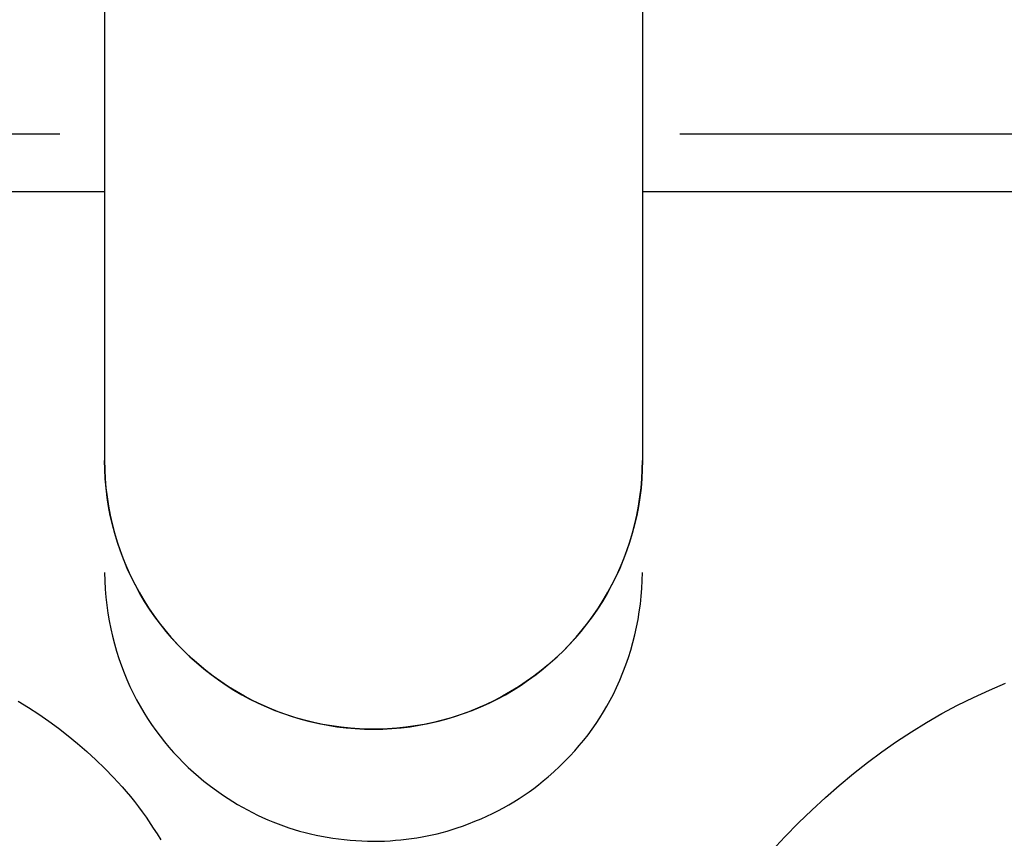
# Model space of a CAD drawing. Header units: millimetres. Extents: x -88 to 88, y -12 to 103.
# Tile 50 of 256: x -60.048 to -59.164, y 10.97 to 11.705. Entities that reach past the tile are written whole.
import ezdxf

# ---------------------------------------------------------------- set-up
doc = ezdxf.new("R2010")
doc.units = ezdxf.units.MM
doc.layers.add('Default', color=7, linetype='Continuous', true_color=0x000000)

msp = doc.modelspace()

# ---------------------------------------------------------------- linework, layer by layer
at = {"layer": 'Default', "color": 254, "true_color": 0xcad1ee, "extrusion": (1, 0, 0)}
for points in [[(12.43979, 1.6405), (11.32219, 1.6405)], [(12.43979, -2.45031), (11.30949, -2.48978)], [(11.32219, 1.8818), (12.43979, 1.8818)], [(11.32219, 1.6405), (12.43979, 1.6405)], [(5.10331, -2.96306), (11.67831, 0.21157)], [(11.52612, 0.52675), (11.67831, 0.21157)], [(11.67831, 0.21157), (5.10331, -2.96306)], [(11.52612, 0.52675), (11.67831, 0.21157)], [(5.10331, -2.96306), (11.67831, 0.21157)], [(11.52612, 0.52675), (11.67831, 0.21157)], [(11.52612, 0.52675), (4.79566, -2.72295)], [(4.79566, -2.72295), (11.52612, 0.52675)], [(4.79566, -2.72295), (11.52612, 0.52675)], [(11.32219, 1.6405), (11.32191, 1.6405), (11.32162, 1.64049), (11.32133, 1.64047), (11.32105, 1.64045), (11.32076, 1.64042), (11.32046, 1.64038), (11.32017, 1.64034), (11.31988, 1.64029), (11.31958, 1.64023), (11.31929, 1.64016), (11.31899, 1.64009), (11.31869, 1.64001), (11.3184, 1.63992), (11.3181, 1.63982), (11.31781, 1.63972), (11.31751, 1.63961), (11.31722, 1.63949), (11.31693, 1.63936), (11.31664, 1.63922), (11.31635, 1.63908), (11.31607, 1.63893), (11.31579, 1.63877), (11.31551, 1.6386), (11.31524, 1.63843), (11.31497, 1.63825), (11.3147, 1.63806), (11.31444, 1.63786), (11.31418, 1.63766), (11.31393, 1.63745), (11.31368, 1.63723), (11.31344, 1.63701), (11.31321, 1.63678), (11.31298, 1.63654), (11.31275, 1.6363), (11.31254, 1.63606), (11.31233, 1.6358), (11.31212, 1.63555), (11.31193, 1.63529), (11.31174, 1.63502), (11.31156, 1.63475), (11.31138, 1.63448), (11.31122, 1.6342), (11.31106, 1.63392), (11.31091, 1.63363), (11.31076, 1.63335), (11.31063, 1.63306), (11.3105, 1.63277), (11.31038, 1.63247), (11.31027, 1.63218), (11.31016, 1.63189), (11.31007, 1.63159), (11.30998, 1.63129), (11.3099, 1.631), (11.30982, 1.6307), (11.30976, 1.63041), (11.3097, 1.63011), (11.30965, 1.62982), (11.3096, 1.62952), (11.30957, 1.62923), (11.30954, 1.62894), (11.30952, 1.62865), (11.3095, 1.62837), (11.30949, 1.62808), (11.30949, 1.6278)], [(11.30949, 1.6278), (11.30949, -2.48978)], [(11.30949, -2.48978), (11.30949, 1.6278)], [(11.30949, 1.6278), (11.30949, -2.48978)], [(11.09669, 8.2572), (11.09669, 8.308)], [(11.07542, 8.2572), (11.07542, 8.308)], [(11.06819, 1.6278), (11.06819, -2.49821)], [(11.06591, 8.2572), (11.06591, 8.308)], [(11.04826, 8.2572), (11.04826, 8.308)], [(11.02835, 8.2572), (11.02835, 8.308)], [(11.01658, 8.2572), (11.01658, 8.308)], [(10.984, 8.2572), (10.984, 8.308)], [(10.97947, 8.2572), (10.97947, 8.308)]]:
    msp.add_lwpolyline(points, dxfattribs=at)
at = {"layer": 'Default', "color": 254, "true_color": 0xcad1ee}
for points in [[(-59.97148, 12.43979), (-59.97148, 11.30949)], [(-59.48888, 12.43979), (-59.48888, 11.30949)], [(-60.01148, 11.60222), (-60.47148, 11.60222)], [(-58.99548, 11.60222), (-59.45548, 11.60222)], [(-60.50488, 11.55079), (-59.97148, 11.55079)], [(-59.48888, 11.55079), (-58.95548, 11.55079)], [(-59.97148, 11.30949), (-59.97134, 11.30125), (-59.97091, 11.29302), (-59.97021, 11.28481), (-59.96923, 11.27663), (-59.96797, 11.26849), (-59.96643, 11.26039), (-59.96462, 11.25236), (-59.96253, 11.24439), (-59.96017, 11.23649), (-59.95754, 11.22868), (-59.95465, 11.22097), (-59.9515, 11.21335), (-59.94809, 11.20585), (-59.94442, 11.19847), (-59.94051, 11.19122), (-59.93635, 11.18411), (-59.93195, 11.17715), (-59.92731, 11.17033), (-59.92245, 11.16369), (-59.91736, 11.15721), (-59.91205, 11.1509), (-59.90653, 11.14479), (-59.9008, 11.13886), (-59.89488, 11.13314), (-59.88876, 11.12762), (-59.88246, 11.12231), (-59.87598, 11.11722), (-59.86933, 11.11235), (-59.86252, 11.10772), (-59.85555, 11.10332), (-59.84844, 11.09916), (-59.84119, 11.09524), (-59.83381, 11.09158), (-59.82631, 11.08816), (-59.8187, 11.08501), (-59.81098, 11.08212), (-59.80317, 11.07949), (-59.79528, 11.07714), (-59.78731, 11.07505), (-59.77927, 11.07323), (-59.77118, 11.0717), (-59.76303, 11.07043), (-59.75485, 11.06945), (-59.74664, 11.06875), (-59.73842, 11.06833), (-59.73018, 11.06819)], [(-59.48888, 11.30949), (-59.48902, 11.30116), (-59.48945, 11.29284), (-59.49017, 11.28454), (-59.49117, 11.27627), (-59.49246, 11.26804), (-59.49404, 11.25986), (-59.49589, 11.25174), (-59.49802, 11.24369), (-59.50043, 11.23571), (-59.50311, 11.22783), (-59.50607, 11.22004), (-59.50929, 11.21236), (-59.51277, 11.20479), (-59.51652, 11.19735), (-59.52051, 11.19004), (-59.52476, 11.18288), (-59.52925, 11.17586), (-59.53399, 11.16901), (-59.53895, 11.16232), (-59.54415, 11.15581), (-59.54956, 11.14948), (-59.55519, 11.14334), (-59.56103, 11.1374), (-59.56707, 11.13166), (-59.57331, 11.12614), (-59.57973, 11.12083), (-59.58633, 11.11575), (-59.5931, 11.1109), (-59.60004, 11.10629), (-59.60713, 11.10192), (-59.61437, 11.09779), (-59.62174, 11.09392), (-59.62925, 11.09031), (-59.63687, 11.08696), (-59.64461, 11.08387), (-59.65245, 11.08105), (-59.66038, 11.0785), (-59.6684, 11.07623), (-59.67648, 11.07424), (-59.68463, 11.07252), (-59.69284, 11.07109), (-59.70109, 11.06995), (-59.70938, 11.06909), (-59.71769, 11.06851), (-59.72601, 11.06822), (-59.73434, 11.06822), (-59.74267, 11.06851), (-59.75098, 11.06909), (-59.75926, 11.06995), (-59.76751, 11.07109), (-59.77572, 11.07252), (-59.78387, 11.07424), (-59.79196, 11.07623), (-59.79997, 11.0785), (-59.8079, 11.08105), (-59.81574, 11.08387), (-59.82348, 11.08696), (-59.83111, 11.09031), (-59.83861, 11.09392), (-59.84599, 11.09779), (-59.85322, 11.10192), (-59.86032, 11.10629), (-59.86725, 11.1109), (-59.87402, 11.11575), (-59.88063, 11.12083), (-59.88705, 11.12614), (-59.89328, 11.13166), (-59.89932, 11.1374), (-59.90516, 11.14334), (-59.91079, 11.14948), (-59.91621, 11.15581), (-59.9214, 11.16232), (-59.92637, 11.16901), (-59.9311, 11.17586), (-59.93559, 11.18288), (-59.93984, 11.19004), (-59.94384, 11.19735), (-59.94758, 11.20479), (-59.95107, 11.21236), (-59.95429, 11.22004), (-59.95724, 11.22783), (-59.95992, 11.23571), (-59.96233, 11.24369), (-59.96447, 11.25174), (-59.96632, 11.25986), (-59.96789, 11.26804), (-59.96918, 11.27627), (-59.97018, 11.28454), (-59.9709, 11.29284), (-59.97133, 11.30116), (-59.97148, 11.30949)], [(-59.73018, 11.06819), (-59.72194, 11.06833), (-59.71371, 11.06875), (-59.7055, 11.06945), (-59.69732, 11.07043), (-59.68918, 11.0717), (-59.68108, 11.07323), (-59.67305, 11.07505), (-59.66508, 11.07714), (-59.65718, 11.07949), (-59.64937, 11.08212), (-59.64166, 11.08501), (-59.63404, 11.08816), (-59.62654, 11.09158), (-59.61916, 11.09524), (-59.61191, 11.09916), (-59.6048, 11.10332), (-59.59784, 11.10772), (-59.59102, 11.11235), (-59.58438, 11.11722), (-59.5779, 11.12231), (-59.57159, 11.12762), (-59.56548, 11.13314), (-59.55955, 11.13886), (-59.55383, 11.14479), (-59.54831, 11.1509), (-59.543, 11.15721), (-59.53791, 11.16369), (-59.53304, 11.17033), (-59.52841, 11.17715), (-59.52401, 11.18411), (-59.51985, 11.19122), (-59.51593, 11.19847), (-59.51227, 11.20585), (-59.50885, 11.21335), (-59.5057, 11.22097), (-59.50281, 11.22868), (-59.50018, 11.23649), (-59.49783, 11.24439), (-59.49574, 11.25236), (-59.49392, 11.26039), (-59.49239, 11.26849), (-59.49112, 11.27663), (-59.49014, 11.28481), (-59.48944, 11.29302), (-59.48902, 11.30125), (-59.48888, 11.30949)], [(-59.37286, 10.95903), (-59.36103, 10.97166), (-59.34889, 10.984), (-59.33696, 10.99554), (-59.32477, 11.00679), (-59.3123, 11.01773), (-59.29955, 11.02835), (-59.28695, 11.03829), (-59.27407, 11.04789), (-59.26093, 11.0571), (-59.24751, 11.06591), (-59.23394, 11.07422), (-59.22013, 11.08211), (-59.20609, 11.0896), (-59.19184, 11.09669), (-59.17761, 11.1033), (-59.16321, 11.10951)], [(-59.37286, 10.95903), (-59.36103, 10.97166), (-59.34889, 10.984), (-59.33696, 10.99554), (-59.32477, 11.00679), (-59.3123, 11.01773), (-59.29955, 11.02835), (-59.28695, 11.03829), (-59.27407, 11.04789), (-59.26093, 11.0571), (-59.24751, 11.06591), (-59.23394, 11.07422), (-59.22013, 11.08211), (-59.20609, 11.0896), (-59.19184, 11.09669), (-59.17761, 11.1033), (-59.16321, 11.10951)], [(-59.37286, 10.95903), (-59.36103, 10.97166), (-59.34889, 10.984), (-59.33696, 10.99554), (-59.32477, 11.00679), (-59.3123, 11.01773), (-59.29955, 11.02835), (-59.28695, 11.03829), (-59.27407, 11.04789), (-59.26093, 11.0571), (-59.24751, 11.06591), (-59.23394, 11.07422), (-59.22013, 11.08211), (-59.20609, 11.0896), (-59.19184, 11.09669), (-59.17761, 11.1033), (-59.16321, 11.10951)], [(-60.04901, 11.09346), (-60.03965, 11.08771), (-60.03045, 11.08169), (-60.02142, 11.07542), (-60.01267, 11.06897), (-60.00409, 11.06229), (-59.9957, 11.05538), (-59.98748, 11.04826), (-59.9792, 11.0407), (-59.97114, 11.03291), (-59.96333, 11.02487), (-59.9558, 11.01658), (-59.952, 11.01217), (-59.94829, 11.00769), (-59.94466, 11.00314), (-59.94111, 10.99853), (-59.93764, 10.99385), (-59.93425, 10.98912), (-59.92774, 10.97947), (-59.92436, 10.97417), (-59.92108, 10.96881)], [(-60.04901, 11.09346), (-60.03965, 11.08771), (-60.03045, 11.08169), (-60.02142, 11.07542), (-60.01267, 11.06897), (-60.00409, 11.06229), (-59.9957, 11.05538), (-59.98748, 11.04826), (-59.9792, 11.0407), (-59.97114, 11.03291), (-59.96333, 11.02487), (-59.9558, 11.01658), (-59.952, 11.01217), (-59.94829, 11.00769), (-59.94466, 11.00314), (-59.94111, 10.99853), (-59.93764, 10.99385), (-59.93425, 10.98912), (-59.92774, 10.97947), (-59.92436, 10.97417), (-59.92108, 10.96881)], [(-60.04901, 11.09346), (-60.03965, 11.08771), (-60.03045, 11.08169), (-60.02142, 11.07542), (-60.01267, 11.06897), (-60.00409, 11.06229), (-59.9957, 11.05538), (-59.98748, 11.04826), (-59.9792, 11.0407), (-59.97114, 11.03291), (-59.96333, 11.02487), (-59.9558, 11.01658), (-59.952, 11.01217), (-59.94829, 11.00769), (-59.94466, 11.00314), (-59.94111, 10.99853), (-59.93764, 10.99385), (-59.93425, 10.98912), (-59.92774, 10.97947), (-59.92436, 10.97417), (-59.92108, 10.96881)]]:
    msp.add_lwpolyline(points, dxfattribs=at)
at = {"layer": 'Default', "color": 254, "true_color": 0xcad1ee, "extrusion": (1, -2.47116e-10, -8.62947e-12)}
msp.add_lwpolyline([(11.30949, -2.48978), (12.43979, -2.45031)], dxfattribs=at)
at = {"layer": 'Default', "color": 254, "true_color": 0xcad1ee, "extrusion": (-2.12032e-09, 1, 5.77098e-18)}
msp.add_lwpolyline([(60.01148, 0.21157), (60.47148, 0.21157)], dxfattribs=at)
at = {"layer": 'Default', "color": 254, "true_color": 0xcad1ee, "extrusion": (-2.12029e-09, 1, 5.77087e-18)}
msp.add_lwpolyline([(58.99548, 0.21157), (59.45548, 0.21157)], dxfattribs=at)
at = {"layer": 'Default', "color": 254, "true_color": 0xcad1ee, "extrusion": (-1.64636e-09, 1, -3.79139e-18)}
for points in [[(60.47148, 0.52675), (60.01148, 0.52675)], [(59.45548, 0.52675), (58.99548, 0.52675)]]:
    msp.add_lwpolyline(points, dxfattribs=at)
at = {"layer": 'Default', "color": 254, "true_color": 0xcad1ee, "extrusion": (-1.15775e-13, 1, 3.94636e-11)}
msp.add_lwpolyline([(59.97148, 1.6405), (59.97134, 1.64874), (59.97091, 1.65697), (59.97021, 1.66518), (59.96923, 1.67336), (59.96797, 1.6815), (59.96643, 1.68959), (59.96462, 1.69763), (59.96253, 1.7056), (59.96017, 1.7135), (59.95754, 1.72131), (59.95465, 1.72902), (59.9515, 1.73663), (59.94809, 1.74413), (59.94442, 1.75151), (59.94051, 1.75876), (59.93635, 1.76588), (59.93195, 1.77284), (59.92731, 1.77965), (59.92245, 1.7863), (59.91736, 1.79278), (59.91205, 1.79908), (59.90653, 1.8052), (59.9008, 1.81112), (59.89488, 1.81685), (59.88876, 1.82237), (59.88246, 1.82768), (59.87598, 1.83277), (59.86933, 1.83763), (59.86252, 1.84227), (59.85555, 1.84667), (59.84844, 1.85083), (59.84119, 1.85475), (59.83381, 1.85841), (59.82631, 1.86182), (59.8187, 1.86498), (59.81098, 1.86787), (59.80317, 1.87049), (59.79528, 1.87285), (59.78731, 1.87494), (59.77927, 1.87675), (59.77118, 1.87829), (59.76303, 1.87955), (59.75485, 1.88053), (59.74664, 1.88124), (59.73842, 1.88166), (59.73018, 1.8818)], dxfattribs=at)
at = {"layer": 'Default', "color": 254, "true_color": 0xcad1ee, "extrusion": (1, -3.74287e-13, 3.74287e-13)}
msp.add_lwpolyline([(11.32219, 1.81112), (11.31812, 1.81108), (11.31401, 1.81094), (11.30988, 1.81071), (11.30571, 1.81038), (11.30152, 1.80996), (11.29731, 1.80943), (11.29308, 1.8088), (11.28883, 1.80806), (11.28457, 1.80722), (11.2803, 1.80627), (11.27602, 1.80522), (11.27174, 1.80405), (11.26747, 1.80277), (11.2632, 1.80138), (11.25895, 1.79987), (11.25471, 1.79825), (11.25049, 1.79652), (11.24629, 1.79468), (11.24212, 1.79272), (11.23799, 1.79064), (11.23389, 1.78846), (11.22984, 1.78616), (11.22583, 1.78376), (11.22187, 1.78124), (11.21797, 1.77862), (11.21413, 1.77589), (11.21035, 1.77306), (11.20664, 1.77012), (11.203, 1.76709), (11.19944, 1.76396), (11.19596, 1.76074), (11.19256, 1.75743), (11.18925, 1.75403), (11.18602, 1.75055), (11.18289, 1.74699), (11.17986, 1.74335), (11.17693, 1.73964), (11.1741, 1.73586), (11.17137, 1.73202), (11.16875, 1.72812), (11.16623, 1.72416), (11.16382, 1.72015), (11.16153, 1.7161), (11.15934, 1.712), (11.15727, 1.70787), (11.15531, 1.7037), (11.15347, 1.6995), (11.15173, 1.69528), (11.15012, 1.69104), (11.14861, 1.68678), (11.14722, 1.68252), (11.14594, 1.67824), (11.14477, 1.67397), (11.14371, 1.66969), (11.14276, 1.66542), (11.14192, 1.66116), (11.14119, 1.65691), (11.14056, 1.65268), (11.14003, 1.64846), (11.1396, 1.64427), (11.13928, 1.64011), (11.13904, 1.63597), (11.13891, 1.63187), (11.13886, 1.6278)], dxfattribs=at)
at = {"layer": 'Default', "color": 254, "true_color": 0xcad1ee, "extrusion": (-1.65586e-14, 1, 9.11717e-11)}
msp.add_lwpolyline([(59.73018, 1.8818), (59.72194, 1.88166), (59.71371, 1.88124), (59.7055, 1.88053), (59.69732, 1.87955), (59.68918, 1.87829), (59.68108, 1.87675), (59.67305, 1.87494), (59.66508, 1.87285), (59.65718, 1.87049), (59.64937, 1.86787), (59.64166, 1.86498), (59.63404, 1.86182), (59.62654, 1.85841), (59.61916, 1.85475), (59.61191, 1.85083), (59.6048, 1.84667), (59.59784, 1.84227), (59.59102, 1.83763), (59.58438, 1.83277), (59.5779, 1.82768), (59.57159, 1.82237), (59.56548, 1.81685), (59.55955, 1.81112), (59.55383, 1.8052), (59.54831, 1.79908), (59.543, 1.79278), (59.53791, 1.7863), (59.53304, 1.77965), (59.52841, 1.77284), (59.52401, 1.76588), (59.51985, 1.75876), (59.51593, 1.75151), (59.51227, 1.74413), (59.50885, 1.73663), (59.5057, 1.72902), (59.50281, 1.72131), (59.50018, 1.7135), (59.49783, 1.7056), (59.49574, 1.69763), (59.49392, 1.68959), (59.49239, 1.6815), (59.49112, 1.67336), (59.49014, 1.66518), (59.48944, 1.65697), (59.48902, 1.64874), (59.48888, 1.6405)], dxfattribs=at)
at = {"layer": 'Default', "color": 254, "true_color": 0xcad1ee, "extrusion": (1, 4.65094e-11, 4.66445e-11)}
msp.add_lwpolyline([(11.32219, 1.8818), (11.31655, 1.88174), (11.31086, 1.88155), (11.30513, 1.88123), (11.29936, 1.88077), (11.29356, 1.88018), (11.28772, 1.87945), (11.28186, 1.87858), (11.27597, 1.87756), (11.27006, 1.87639), (11.26415, 1.87508), (11.25822, 1.87361), (11.2523, 1.872), (11.24638, 1.87022), (11.24046, 1.86829), (11.23457, 1.86621), (11.22869, 1.86397), (11.22284, 1.86157), (11.21703, 1.85901), (11.21126, 1.8563), (11.20553, 1.85342), (11.19985, 1.8504), (11.19423, 1.84722), (11.18868, 1.84388), (11.1832, 1.8404), (11.17779, 1.83676), (11.17247, 1.83298), (11.16723, 1.82906), (11.16209, 1.82499), (11.15705, 1.82079), (11.15212, 1.81646), (11.14729, 1.81199), (11.14258, 1.80741), (11.13799, 1.8027), (11.13353, 1.79787), (11.1292, 1.79294), (11.12499, 1.7879), (11.12093, 1.78276), (11.11701, 1.77752), (11.11322, 1.7722), (11.10959, 1.76679), (11.10611, 1.76131), (11.10277, 1.75576), (11.09959, 1.75014), (11.09656, 1.74446), (11.09369, 1.73873), (11.09098, 1.73296), (11.08842, 1.72714), (11.08602, 1.7213), (11.08378, 1.71542), (11.08169, 1.70952), (11.07977, 1.70361), (11.07799, 1.69769), (11.07637, 1.69176), (11.07491, 1.68584), (11.07359, 1.67992), (11.07243, 1.67402), (11.07141, 1.66813), (11.07054, 1.66227), (11.06981, 1.65643), (11.06921, 1.65062), (11.06876, 1.64485), (11.06844, 1.63912), (11.06825, 1.63344), (11.06819, 1.6278)], dxfattribs=at)
at = {"layer": 'Default', "color": 254, "true_color": 0xcad1ee, "extrusion": (1, 1.59737e-13, -1.20978e-13)}
msp.add_lwpolyline([(11.13886, 1.6278), (11.13891, 1.63187), (11.13904, 1.63597), (11.13928, 1.64011), (11.1396, 1.64427), (11.14003, 1.64846), (11.14056, 1.65268), (11.14119, 1.65691), (11.14192, 1.66116), (11.14276, 1.66542), (11.14371, 1.66969), (11.14477, 1.67397), (11.14594, 1.67824), (11.14722, 1.68252), (11.14861, 1.68678), (11.15012, 1.69104), (11.15173, 1.69528), (11.15347, 1.6995), (11.15531, 1.7037), (11.15727, 1.70787), (11.15934, 1.712), (11.16153, 1.7161), (11.16382, 1.72015), (11.16623, 1.72416), (11.16875, 1.72812), (11.17137, 1.73202), (11.1741, 1.73586), (11.17693, 1.73964), (11.17986, 1.74335), (11.18289, 1.74699), (11.18602, 1.75055), (11.18925, 1.75403), (11.19256, 1.75743), (11.19596, 1.76074), (11.19944, 1.76396), (11.203, 1.76709), (11.20664, 1.77012), (11.21035, 1.77306), (11.21413, 1.77589), (11.21797, 1.77862), (11.22187, 1.78124), (11.22583, 1.78376), (11.22984, 1.78616), (11.23389, 1.78846), (11.23799, 1.79064), (11.24212, 1.79272), (11.24629, 1.79468), (11.25049, 1.79652), (11.25471, 1.79825), (11.25895, 1.79987), (11.2632, 1.80138), (11.26747, 1.80277), (11.27174, 1.80405), (11.27602, 1.80522), (11.2803, 1.80627), (11.28457, 1.80722), (11.28883, 1.80806), (11.29308, 1.8088), (11.29731, 1.80943), (11.30152, 1.80996), (11.30571, 1.81038), (11.30988, 1.81071), (11.31401, 1.81094), (11.31812, 1.81108), (11.32219, 1.81112)], dxfattribs=at)
at = {"layer": 'Default', "color": 254, "true_color": 0xcad1ee, "extrusion": (1, -1.35071e-12, 1.35071e-12)}
msp.add_lwpolyline([(11.30949, 1.6278), (11.30949, 1.62808), (11.3095, 1.62837), (11.30952, 1.62865), (11.30954, 1.62894), (11.30957, 1.62923), (11.3096, 1.62952), (11.30965, 1.62982), (11.3097, 1.63011), (11.30976, 1.63041), (11.30982, 1.6307), (11.3099, 1.631), (11.30998, 1.63129), (11.31007, 1.63159), (11.31016, 1.63189), (11.31027, 1.63218), (11.31038, 1.63247), (11.3105, 1.63277), (11.31063, 1.63306), (11.31076, 1.63335), (11.31091, 1.63363), (11.31106, 1.63392), (11.31122, 1.6342), (11.31138, 1.63448), (11.31156, 1.63475), (11.31174, 1.63502), (11.31193, 1.63529), (11.31212, 1.63555), (11.31233, 1.6358), (11.31254, 1.63606), (11.31275, 1.6363), (11.31298, 1.63654), (11.31321, 1.63678), (11.31344, 1.63701), (11.31368, 1.63723), (11.31393, 1.63745), (11.31418, 1.63766), (11.31444, 1.63786), (11.3147, 1.63806), (11.31497, 1.63825), (11.31524, 1.63843), (11.31551, 1.6386), (11.31579, 1.63877), (11.31607, 1.63893), (11.31635, 1.63908), (11.31664, 1.63922), (11.31693, 1.63936), (11.31722, 1.63949), (11.31751, 1.63961), (11.31781, 1.63972), (11.3181, 1.63982), (11.3184, 1.63992), (11.31869, 1.64001), (11.31899, 1.64009), (11.31929, 1.64016), (11.31958, 1.64023), (11.31988, 1.64029), (11.32017, 1.64034), (11.32046, 1.64038), (11.32076, 1.64042), (11.32105, 1.64045), (11.32133, 1.64047), (11.32162, 1.64049), (11.32191, 1.6405), (11.32219, 1.6405)], dxfattribs=at)
at = {"layer": 'Default', "color": 254, "true_color": 0xcad1ee, "extrusion": (-5.18071e-10, 0.707107, 0.707107)}
msp.add_lwpolyline([(59.73018, -6.60097), (59.73553, -6.60103), (59.74093, -6.60121), (59.74638, -6.60151), (59.75186, -6.60194), (59.75737, -6.6025), (59.76292, -6.6032), (59.76849, -6.60403), (59.77408, -6.605), (59.77969, -6.6061), (59.78532, -6.60735), (59.79094, -6.60874), (59.79657, -6.61028), (59.8022, -6.61197), (59.80782, -6.6138), (59.81342, -6.61578), (59.819, -6.61791), (59.82455, -6.62019), (59.83008, -6.62262), (59.83556, -6.6252), (59.84101, -6.62792), (59.8464, -6.6308), (59.85173, -6.63382), (59.85701, -6.63699), (59.86222, -6.6403), (59.86735, -6.64375), (59.87241, -6.64734), (59.87738, -6.65107), (59.88227, -6.65493), (59.88706, -6.65892), (59.89175, -6.66304), (59.89633, -6.66728), (59.9008, -6.67164), (59.90516, -6.67612), (59.9094, -6.6807), (59.91352, -6.68539), (59.91751, -6.69018), (59.92137, -6.69506), (59.9251, -6.70003), (59.92869, -6.70509), (59.93214, -6.71023), (59.93546, -6.71543), (59.93862, -6.72071), (59.94164, -6.72605), (59.94452, -6.73144), (59.94725, -6.73688), (59.94983, -6.74237), (59.95226, -6.74789), (59.95454, -6.75345), (59.95667, -6.75903), (59.95865, -6.76463), (59.96048, -6.77025), (59.96216, -6.77587), (59.9637, -6.7815), (59.96509, -6.78713), (59.96634, -6.79275), (59.96745, -6.79836), (59.96842, -6.80395), (59.96925, -6.80952), (59.96994, -6.81507), (59.9705, -6.82059), (59.97093, -6.82607), (59.97124, -6.83151), (59.97142, -6.83691), (59.97148, -6.84227)], dxfattribs=at)
at = {"layer": 'Default', "color": 254, "true_color": 0xcad1ee, "extrusion": (-3.68427e-10, -0.0349, 0.999391)}
msp.add_lwpolyline([(-59.97148, 11.21571), (-59.97129, 11.20822), (-59.97089, 11.20082), (-59.97029, 11.1935), (-59.96949, 11.18628), (-59.96849, 11.17915), (-59.96731, 11.17211), (-59.96593, 11.16517), (-59.96438, 11.15832), (-59.96264, 11.15158), (-59.96073, 11.14493), (-59.95865, 11.13839), (-59.9564, 11.13196), (-59.95398, 11.12563), (-59.95141, 11.11941), (-59.94868, 11.1133), (-59.9458, 11.10731), (-59.94277, 11.10143), (-59.9396, 11.09566), (-59.9363, 11.09002), (-59.93285, 11.0845), (-59.92927, 11.0791), (-59.92557, 11.07383), (-59.92174, 11.06868), (-59.9178, 11.06366), (-59.91374, 11.05877), (-59.90956, 11.05402), (-59.90528, 11.0494), (-59.9009, 11.04491), (-59.89642, 11.04057), (-59.89184, 11.03636), (-59.88717, 11.0323), (-59.88242, 11.02839), (-59.87774, 11.02471), (-59.87329, 11.02134), (-59.86899, 11.01823), (-59.86479, 11.01533), (-59.86064, 11.01259), (-59.85646, 11.00998), (-59.85221, 11.00743), (-59.84783, 11.00492), (-59.84334, 11.00245), (-59.83882, 11.00009), (-59.83426, 10.99783), (-59.82967, 10.99567), (-59.82504, 10.99361), (-59.82037, 10.99166), (-59.81567, 10.98982), (-59.81093, 10.98807), (-59.80615, 10.98643), (-59.80134, 10.9849), (-59.79649, 10.98347), (-59.79161, 10.98214), (-59.78669, 10.98091), (-59.78173, 10.97979), (-59.77674, 10.97877), (-59.77171, 10.97785), (-59.76665, 10.97704), (-59.76154, 10.97633), (-59.75641, 10.97573), (-59.75123, 10.97523), (-59.74602, 10.97483), (-59.74078, 10.97454), (-59.73549, 10.97435), (-59.73018, 10.97426)], dxfattribs=at)
at = {"layer": 'Default', "color": 254, "true_color": 0xcad1ee, "extrusion": (5.18037e-10, 0.707107, 0.707107)}
msp.add_lwpolyline([(59.73018, -6.60097), (59.72482, -6.60103), (59.71942, -6.60121), (59.71398, -6.60151), (59.7085, -6.60194), (59.70298, -6.6025), (59.69743, -6.6032), (59.69186, -6.60403), (59.68627, -6.605), (59.68066, -6.6061), (59.67504, -6.60735), (59.66941, -6.60874), (59.66378, -6.61028), (59.65816, -6.61197), (59.65254, -6.6138), (59.64694, -6.61578), (59.64136, -6.61791), (59.6358, -6.62019), (59.63028, -6.62262), (59.62479, -6.6252), (59.61935, -6.62792), (59.61396, -6.6308), (59.60862, -6.63382), (59.60334, -6.63699), (59.59814, -6.6403), (59.593, -6.64375), (59.58794, -6.64734), (59.58297, -6.65107), (59.57809, -6.65493), (59.5733, -6.65892), (59.56861, -6.66304), (59.56403, -6.66728), (59.55955, -6.67164), (59.55519, -6.67612), (59.55095, -6.6807), (59.54683, -6.68539), (59.54284, -6.69018), (59.53898, -6.69506), (59.53525, -6.70003), (59.53166, -6.70509), (59.52821, -6.71023), (59.5249, -6.71543), (59.52173, -6.72071), (59.51871, -6.72605), (59.51583, -6.73144), (59.51311, -6.73688), (59.51053, -6.74237), (59.5081, -6.74789), (59.50582, -6.75345), (59.50369, -6.75903), (59.50171, -6.76463), (59.49988, -6.77025), (59.49819, -6.77587), (59.49665, -6.7815), (59.49526, -6.78713), (59.49401, -6.79275), (59.49291, -6.79836), (59.49194, -6.80395), (59.49111, -6.80952), (59.49041, -6.81507), (59.48985, -6.82059), (59.48942, -6.82607), (59.48912, -6.83151), (59.48894, -6.83691), (59.48888, -6.84227)], dxfattribs=at)
at = {"layer": 'Default', "color": 254, "true_color": 0xcad1ee, "extrusion": (2.94871e-10, -0.0349, 0.999391)}
msp.add_lwpolyline([(-59.73018, 10.97426), (-59.72517, 10.97434), (-59.7202, 10.9745), (-59.71528, 10.97476), (-59.7104, 10.97511), (-59.70556, 10.97554), (-59.70077, 10.97607), (-59.69602, 10.97668), (-59.69132, 10.97738), (-59.68665, 10.97817), (-59.68203, 10.97905), (-59.67746, 10.98002), (-59.67293, 10.98108), (-59.66844, 10.98223), (-59.66399, 10.98346), (-59.65959, 10.98479), (-59.65523, 10.98621), (-59.6504, 10.98789), (-59.64489, 10.98994), (-59.63917, 10.99218), (-59.6337, 10.99446), (-59.62854, 10.99677), (-59.62348, 10.99917), (-59.61851, 11.00166), (-59.61363, 11.00425), (-59.60885, 11.00694), (-59.60415, 11.00972), (-59.59955, 11.01259), (-59.59504, 11.01557), (-59.59062, 11.01863), (-59.58629, 11.0218), (-59.58205, 11.02506), (-59.57791, 11.02841), (-59.57342, 11.03224), (-59.56842, 11.03669), (-59.56331, 11.04144), (-59.55848, 11.04615), (-59.55401, 11.05077), (-59.5497, 11.05546), (-59.54553, 11.06023), (-59.54152, 11.06507), (-59.53767, 11.06998), (-59.53397, 11.07497), (-59.53042, 11.08003), (-59.52703, 11.08517), (-59.52379, 11.09038), (-59.5207, 11.09566), (-59.51777, 11.10102), (-59.515, 11.10645), (-59.51218, 11.11238), (-59.50926, 11.11896), (-59.50641, 11.12583), (-59.50381, 11.13263), (-59.5015, 11.13929), (-59.49938, 11.146), (-59.49746, 11.15276), (-59.49573, 11.15956), (-59.4942, 11.16641), (-59.49285, 11.17331), (-59.49171, 11.18026), (-59.49075, 11.18725), (-59.48999, 11.1943), (-59.48943, 11.20138), (-59.48906, 11.20852), (-59.48888, 11.21571)], dxfattribs=at)

doc.saveas('drawing.dxf')
